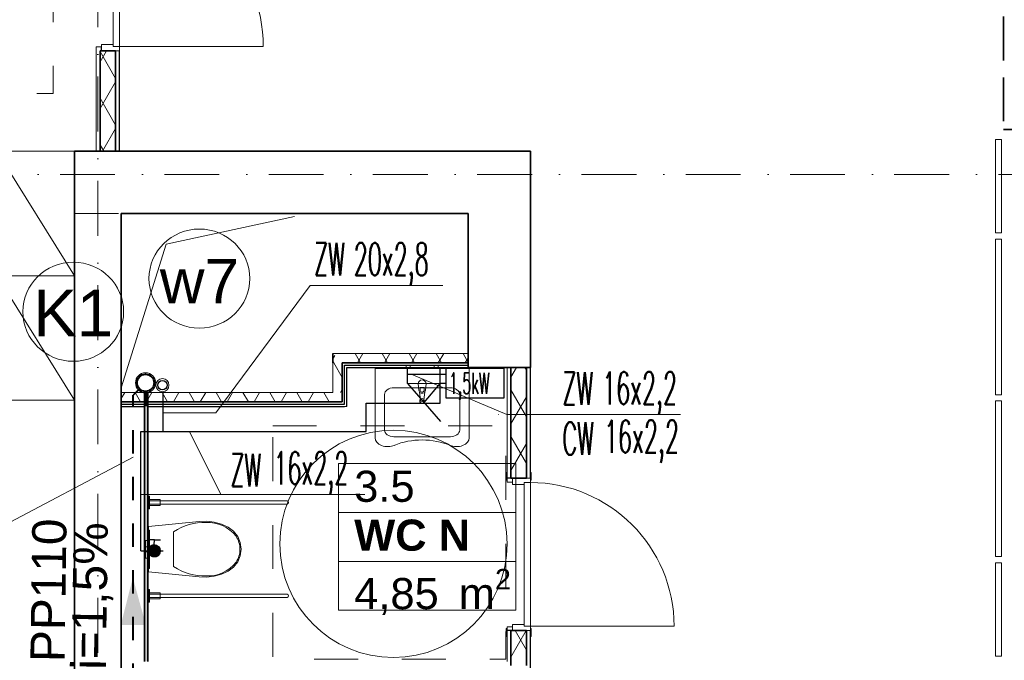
# Model space of a CAD drawing. Header units: millimetres. Extents: x -34676 to 172266, y 39940 to 476087.
# Tile 216 of 256: x 28357 to 34687, y 385038 to 389157. Entities that reach past the tile are written whole.
import ezdxf
from ezdxf.lldxf.tags import DXFTag

# ---------------------------------------------------------------- set-up
doc = ezdxf.new("R2010")
doc.units = ezdxf.units.MM
doc.header["$MEASUREMENT"] = 0
for name, pattern in [('DASHED', [2, 1, -1]), ('Krawędzie ukryte', [3.912222, 2.822222, -1.09]), ('Kropki i Kreski', [6.702778, 3.527778, -1.763889, 0, -1.411111]), ('Przerywana', [5.644444, 2.822222, -2.822222])]:
    doc.linetypes.add(name, pattern=pattern)
for name, color, linetype in [('#IS_ armatura sanitar', 250, 'Continuous'), ('#podkład', 252, 'Continuous'), ('- strefy pomieszczeń', 7, 'Continuous'), ('2D - Ogólne', 7, 'Continuous'), ('BATERIA', 7, 'Continuous'), ('Drzwi Archicad', 7, 'Continuous'), ('IS_Text_Pion_Wodociag', 7, 'Continuous'), ('Konstrukcja - Belki', 7, 'Continuous'), ('Konstrukcja - Siatka mod', 7, 'Continuous'), ('Konstrukcja - Ściany działowe', 7, 'Continuous'), ('Konstrukcja - Ściany nośne wew..P', 7, 'Continuous'), ('WEZLY', 7, 'Continuous'), ('Wnętrze - Umeblowanie', 7, 'Continuous'), ('Wnętrze - Wyposażenie', 7, 'Continuous')]:
    doc.layers.add(name, color=color, linetype=linetype)
for name, color, linetype, lineweight in [('#ks', 34, 'Continuous', 30), ('#woda', 4, 'Continuous', 18), ('imp_dach_Nr_pióra__7', 7, 'Continuous', 9)]:
    doc.layers.add(name, color=color, linetype=linetype, lineweight=lineweight)
for name, color, linetype, true_color in [('IS_Ciepła_woda', 1, 'DASHDOT', 0xff0000), ('IS_Opisy_działek_Wodociag', 7, 'SOLID', 0x000000), ('IS_Zimna_woda', 5, 'SOLID', 0x0000ff)]:
    doc.layers.add(name, color=color, linetype=linetype, true_color=true_color)
doc.styles.add('ROMANS', font='romans', dxfattribs={"width": 0.6})
doc.styles.get("Standard").update_dxf_attribs({"font": 'arial.ttf'})
doc.styles.add('STYL_AUTOMATYCZNY_1', font='arial.ttf')
doc.styles.add('STYL_AUTOMATYCZNY_2', font='arial.ttf')
tags = doc.linetypes.add('DASHDOT', pattern=[20, 10, -5, 0, -5]).pattern_tags.tags
tags[10:11] = [DXFTag(74, 4), DXFTag(75, 0), DXFTag(340, '0'), DXFTag(46, 0.0), DXFTag(50, 0.0), DXFTag(44, 0.0), DXFTag(45, 0.0)]
tags[8:9] = [DXFTag(74, 4), DXFTag(75, 0), DXFTag(340, '0'), DXFTag(46, 0.0), DXFTag(50, 0.0), DXFTag(44, 0.0), DXFTag(45, 0.0)]
tags[6:7] = [DXFTag(74, 4), DXFTag(75, 0), DXFTag(340, '0'), DXFTag(46, 0.0), DXFTag(50, 0.0), DXFTag(44, 0.0), DXFTag(45, 0.0)]
tags[4:5] = [DXFTag(74, 4), DXFTag(75, 0), DXFTag(340, '0'), DXFTag(46, 0.0), DXFTag(50, 0.0), DXFTag(44, 0.0), DXFTag(45, 0.0)]
tags = doc.linetypes.add('SOLID', pattern=[10, 10, 0]).pattern_tags.tags
tags[6:7] = [DXFTag(74, 4), DXFTag(75, 0), DXFTag(340, '0'), DXFTag(46, 0.0), DXFTag(50, 0.0), DXFTag(44, 0.0), DXFTag(45, 0.0)]
tags[4:5] = [DXFTag(74, 4), DXFTag(75, 0), DXFTag(340, '0'), DXFTag(46, 0.0), DXFTag(50, 0.0), DXFTag(44, 0.0), DXFTag(45, 0.0)]
pattern_1 = [(0, (-208051.03, 672090.37), (0, 75), [0, -75])]
pattern_2 = [(60, (-208051.03, 462118.21), (-129.90381, 75), []), (120, (-208051.03, 462118.21), (129.90381, 75), [])]
pattern_3 = [(0, (-208051.03, 462118.21), (0, 75), [0, -75])]

# ---------------------------------------------------------------- blocks, each defined once
blk = doc.blocks.new('ks')
at = {"layer": '#woda', "color": 7, "lineweight": 30}
for p, q in [((-16727.92, -26593.79), (-16751.19, -26573.79)), ((-16727.92, -26573.79), (-16739.55, -26583.79)), ((-16727.92, -26593.79), (-16727.92, -26573.79)), ((-16727.92, -26573.79), (-16718.81, -26573.79)), ((-16727.92, -26593.79), (-16718.79, -26593.79))]:
    blk.add_line(p, q, dxfattribs=at)
blk = doc.blocks.new('GHD')
at = {"layer": 'BATERIA', "lineweight": 30}
h = blk.add_hatch(dxfattribs=at)
h.set_pattern_fill('ANSI31')
h.set_pattern_definition([(45, (0, 0), (-0.088388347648, 0.088388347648), [])])
edge = h.paths.add_edge_path()
edge.add_arc((1097570.7, -765614.1), 39.1, 0, 360)
at = {"layer": 'BATERIA', "color": 7, "lineweight": 30}
for p, q in [((1097571.6, -765542.6), (1097532.8, -765542.1)), ((1097571.2, -765575.1), (1097571.6, -765542.6)), ((1097571.6, -765542.6), (1097610.4, -765543.1))]:
    blk.add_line(p, q, dxfattribs=at)
blk.add_circle((1097570.7, -765614.1), 39.1, dxfattribs=at)
blk = doc.blocks.new('uyd')
at = {"layer": 'Konstrukcja - Ściany działowe', "linetype": 'Continuous', "lineweight": 13}
h = blk.add_hatch(dxfattribs=at)
h.set_pattern_fill('Izolacja_miękka_0005', color=252, style=0, pattern_type=2)
h.set_pattern_definition(pattern_2)
h.paths.add_polyline_path([(28481.6, 178360.5), (28581.6, 178360.5), (28581.6, 179006), (28491.6, 179006), (28481.6, 179006)])
h = blk.add_hatch(dxfattribs=at)
h.set_pattern_fill('Izolacja_miękka_0005', color=252, style=0, pattern_type=2)
h.set_pattern_definition(pattern_2)
h.paths.add_polyline_path([(29977.6, 177000.5), (30037.6, 177000.5), (29977.6, 177060.5)])
h = blk.add_hatch(dxfattribs=at)
h.set_pattern_fill('Izolacja_miękka_0005', color=252, style=0, pattern_type=2)
h.set_pattern_definition(pattern_2)
h.paths.add_polyline_path([(30037.6, 177000.5), (30847.6, 177000.5), (30847.6, 177060.5), (30037.6, 177060.5)])
h = blk.add_hatch(dxfattribs=at)
h.set_pattern_fill('Izolacja_miękka_0005', color=252, style=0, pattern_type=2)
h.set_pattern_definition(pattern_2)
h.paths.add_polyline_path([(29977.6, 177000.5), (29977.6, 176810.5), (30037.6, 176810.5), (30037.6, 177000.5)])
h = blk.add_hatch(dxfattribs=at)
h.set_pattern_fill('Izolacja_miękka_0005', color=252, style=0, pattern_type=2)
h.set_pattern_definition(pattern_2)
h.paths.add_polyline_path([(31122.6, 176970.5), (31122.6, 176258.9), (31222.6, 176258.9), (31222.6, 176970.5)])
h = blk.add_hatch(dxfattribs=at)
h.set_pattern_fill('Izolacja_miękka_0005', color=252, style=0, pattern_type=2)
h.set_pattern_definition(pattern_2)
h.paths.add_polyline_path([(28767.6, 176810.5), (28617.6, 176810.5), (28617.6, 176750.5), (28767.6, 176750.5)])
for points in [[(28787.6, 176810.5), (28767.6, 176810.5), (28767.6, 176750.5), (28787.6, 176750.5)], [(28787.6, 176750.5), (28767.6, 176750.5), (28767.6, 176735.5), (28787.6, 176735.5)], [(28787.6, 176735.5), (28767.6, 176735.5), (28767.6, 176720.5), (28787.6, 176720.5)], [(28787.6, 175080.4), (28787.6, 176720.5), (28767.6, 176720.5), (28767.6, 175080.4)]]:
    blk.add_hatch(color=252, dxfattribs=at).paths.add_polyline_path(points)
h = blk.add_hatch(dxfattribs=at)
h.set_pattern_fill('Izolacja_miękka_0005', color=252, style=0, pattern_type=2)
h.set_pattern_definition(pattern_2)
h.paths.add_polyline_path([(29977.6, 176810.5), (28787.6, 176810.5), (28787.6, 176750.5), (29977.6, 176750.5)])
h = blk.add_hatch(dxfattribs=at)
h.set_pattern_fill('Gips_0005', color=252, style=0, pattern_type=2)
h.set_pattern_definition(pattern_3)
h.paths.add_polyline_path([(28767.6, 176750.5), (28617.6, 176750.5), (28617.6, 176735.5), (28767.6, 176735.5)])
h = blk.add_hatch(dxfattribs=at)
h.set_pattern_fill('Gips_0005', color=252, style=0, pattern_type=2)
h.set_pattern_definition(pattern_3)
h.paths.add_polyline_path([(30037.6, 176750.5), (28787.6, 176750.5), (28787.6, 176735.5), (30037.6, 176735.5)])
h = blk.add_hatch(dxfattribs=at)
h.set_pattern_fill('Izolacja_miękka_0005', color=252, style=0, pattern_type=2)
h.set_pattern_definition(pattern_2)
h.paths.add_polyline_path([(31222.6, 175278.9), (31122.6, 175278.9), (31122.6, 175055.4), (31222.6, 175055.4)])
at = {"layer": '- strefy pomieszczeń', "color": 252, "linetype": 'Continuous', "lineweight": 13, "ltscale": 100}
for p, q in [((30015, 176352.6), (31154.2, 176352.6)), ((30015, 176038.4), (30015, 176352.6)), ((31154.2, 176352.6), (31154.2, 176038.4)), ((31154.2, 176038.4), (30015, 176038.4)), ((30015, 176038.4), (31154.2, 176038.4)), ((30015, 175724.1), (30015, 176038.4)), ((31154.2, 176038.4), (31154.2, 175724.1)), ((31154.2, 175724.1), (30015, 175724.1)), ((30015, 175724.1), (31154.2, 175724.1)), ((30015, 175409.8), (30015, 175724.1)), ((31154.2, 175724.1), (31154.2, 175409.8)), ((31154.2, 175409.8), (30015, 175409.8))]:
    blk.add_line(p, q, dxfattribs=at)
at = {"color": 252, "linetype": 'Przerywana', "lineweight": 13, "ltscale": 100}
for p, q in [((34237.6, 178435.4), (34237.6, 177835.4)), ((34237.6, 178435.4), (34277.6, 178435.4)), ((34237.6, 178435.4), (34237.6, 177835.4)), ((34237.6, 178435.4), (34277.6, 178435.4)), ((34277.6, 178435.4), (34277.6, 177835.4)), ((34277.6, 178435.4), (34277.6, 177835.4)), ((34237.6, 177835.4), (34277.6, 177835.4)), ((34237.6, 177835.4), (34277.6, 177835.4)), ((34237.6, 177795.4), (34237.6, 176795.4)), ((34237.6, 177795.4), (34277.6, 177795.4)), ((34237.6, 177795.4), (34237.6, 176795.4)), ((34237.6, 177795.4), (34277.6, 177795.4)), ((34277.6, 177795.4), (34277.6, 176795.4)), ((34277.6, 177795.4), (34277.6, 176795.4)), ((34237.6, 176795.4), (34277.6, 176795.4)), ((34237.6, 176795.4), (34277.6, 176795.4)), ((34237.6, 176755.4), (34237.6, 175755.4)), ((34237.6, 176755.4), (34277.6, 176755.4)), ((34237.6, 176755.4), (34237.6, 175755.4)), ((34237.6, 176755.4), (34277.6, 176755.4)), ((34277.6, 176755.4), (34277.6, 175755.4)), ((34277.6, 176755.4), (34277.6, 175755.4)), ((34237.6, 175755.4), (34277.6, 175755.4)), ((34237.6, 175755.4), (34277.6, 175755.4)), ((34237.6, 175715.4), (34237.6, 175115.4)), ((34237.6, 175715.4), (34277.6, 175715.4)), ((34237.6, 175715.4), (34237.6, 175115.4)), ((34237.6, 175715.4), (34277.6, 175715.4)), ((34277.6, 175715.4), (34277.6, 175115.4)), ((34277.6, 175715.4), (34277.6, 175115.4)), ((34237.6, 175115.4), (34277.6, 175115.4)), ((34237.6, 175115.4), (34277.6, 175115.4))]:
    blk.add_line(p, q, dxfattribs=at)
at = {"color": 252, "linetype": 'Continuous', "lineweight": 13, "ltscale": 100}
for p, q in [((34237.6, 178435.4), (34237.6, 177835.4)), ((34237.6, 178435.4), (34277.6, 178435.4)), ((34277.6, 178435.4), (34277.6, 177835.4)), ((34237.6, 177835.4), (34277.6, 177835.4)), ((34237.6, 177795.4), (34237.6, 176795.4)), ((34237.6, 177795.4), (34277.6, 177795.4)), ((34277.6, 177795.4), (34277.6, 176795.4)), ((34237.6, 176795.4), (34277.6, 176795.4)), ((34237.6, 176755.4), (34237.6, 175755.4)), ((34237.6, 176755.4), (34277.6, 176755.4)), ((34277.6, 176755.4), (34277.6, 175755.4)), ((34237.6, 175755.4), (34277.6, 175755.4)), ((34237.6, 175715.4), (34237.6, 175115.4)), ((34237.6, 175715.4), (34277.6, 175715.4)), ((34277.6, 175715.4), (34277.6, 175115.4)), ((34237.6, 175115.4), (34277.6, 175115.4))]:
    blk.add_line(p, q, dxfattribs=at)
blk.add_circle((30367.2, 175836.5), 730.4, dxfattribs=at)
at = {"layer": '2D - Ogólne', "color": 252, "linetype": 'Continuous', "lineweight": 20, "ltscale": 100}
blk.add_line((31247.6, 177100.2), (31247.6, 178060.5), dxfattribs=at)
at = {"layer": '2D - Ogólne', "color": 252, "linetype": 'Przerywana', "lineweight": 13, "ltscale": 100, "flags": 128}
for points in [[(26680, 180231.4), (28180, 180231.4), (28180, 178731.4), (26680, 178731.4)], [(29591, 176595.6), (31091, 176595.6), (31091, 175095.6), (29591, 175095.6)]]:
    blk.add_lwpolyline(points, close=True, dxfattribs=at)
at = {"layer": '2D - Ogólne', "color": 252, "linetype": 'Continuous', "lineweight": 13, "ltscale": 100, "flags": 128}
blk.add_lwpolyline([(29731.4, 177940.5), (28906.4, 177763.9), (28617.6, 176840.5)], dxfattribs=at)
at = {"layer": 'Drzwi Archicad', "color": 252, "linetype": 'Continuous', "lineweight": 13, "ltscale": 100}
for p, q in [((28566.6, 179034), (28566.6, 179958)), ((28606.6, 179958), (28606.6, 179034)), ((28456.6, 179006), (28456.6, 179031)), ((28491.6, 179031), (28456.6, 179031)), ((28566.6, 179046), (28491.6, 179046)), ((28491.6, 179046), (28491.6, 179006)), ((28566.6, 179034), (28566.6, 179046)), ((28606.6, 179034), (28566.6, 179034)), ((28606.6, 179034), (28566.6, 179034)), ((28606.6, 179034), (29530.6, 179034)), ((28606.6, 179006), (28606.6, 179034)), ((28491.6, 179006), (28606.6, 179006)), ((28606.6, 179006), (28581.6, 179006)), ((28606.6, 179006), (28581.6, 179006)), ((31091.6, 176245.9), (31091.6, 176295.9)), ((31091.6, 176295.9), (31097.6, 176295.9)), ((31097.6, 176295.9), (31097.6, 176245.9)), ((31097.6, 176258.9), (31097.6, 176295.9)), ((31097.6, 176258.9), (31097.6, 176295.9)), ((31247.6, 176245.9), (31247.6, 176295.9)), ((31247.6, 176295.9), (31253.6, 176295.9)), ((31253.6, 176295.9), (31253.6, 176245.9)), ((31097.6, 176245.9), (31091.6, 176245.9)), ((31097.6, 176233.9), (31097.6, 176258.9)), ((31097.6, 176258.9), (31132.6, 176258.9)), ((31132.6, 176233.9), (31097.6, 176233.9)), ((31132.6, 176258.9), (31132.6, 176233.9)), ((31247.6, 176258.9), (31132.6, 176258.9)), ((31132.6, 176258.9), (31132.6, 176218.9)), ((31207.6, 176218.9), (31207.6, 176230.9)), ((31207.6, 176230.9), (31247.6, 176230.9)), ((31207.6, 175306.9), (31207.6, 176230.9)), ((31207.6, 176230.9), (31247.6, 176230.9)), ((31247.6, 176258.9), (31222.6, 176258.9)), ((31247.6, 176258.9), (31222.6, 176258.9)), ((31247.6, 176230.9), (31247.6, 176258.9)), ((31253.6, 176245.9), (31247.6, 176245.9)), ((31247.6, 176230.9), (31247.6, 175306.9)), ((31132.6, 176218.9), (31207.6, 176218.9)), ((31091.6, 175241.9), (31091.6, 175291.9)), ((31091.6, 175291.9), (31097.6, 175291.9)), ((31097.6, 175278.9), (31097.6, 175303.9)), ((31097.6, 175303.9), (31132.6, 175303.9)), ((31097.6, 175291.9), (31097.6, 175241.9)), ((31132.6, 175278.9), (31097.6, 175278.9)), ((31097.6, 175278.9), (31097.6, 175241.9)), ((31097.6, 175278.9), (31097.6, 175241.9)), ((31207.6, 175318.9), (31132.6, 175318.9)), ((31132.6, 175318.9), (31132.6, 175278.9)), ((31132.6, 175303.9), (31132.6, 175278.9)), ((31132.6, 175278.9), (31247.6, 175278.9)), ((31207.6, 175306.9), (31207.6, 175318.9)), ((31247.6, 175306.9), (31207.6, 175306.9)), ((31247.6, 175306.9), (31207.6, 175306.9)), ((31247.6, 175278.9), (31222.6, 175278.9)), ((31247.6, 175278.9), (31222.6, 175278.9)), ((31247.6, 175306.9), (32171.6, 175306.9)), ((31247.6, 175278.9), (31247.6, 175306.9)), ((31247.6, 175241.9), (31247.6, 175291.9)), ((31247.6, 175291.9), (31253.6, 175291.9)), ((31253.6, 175291.9), (31253.6, 175241.9)), ((31097.6, 175241.9), (31091.6, 175241.9)), ((31253.6, 175241.9), (31247.6, 175241.9))]:
    blk.add_line(p, q, dxfattribs=at)
at = {"layer": 'Drzwi Archicad', "color": 252, "linetype": 'Continuous', "lineweight": 35, "ltscale": 100}
for p, q in [((28581.6, 179006), (28491.6, 179006)), ((28581.6, 179006), (28491.6, 179006)), ((31132.6, 176258.9), (31122.6, 176258.9)), ((31132.6, 176258.9), (31122.6, 176258.9)), ((31222.6, 176258.9), (31132.6, 176258.9)), ((31222.6, 176258.9), (31132.6, 176258.9)), ((31132.6, 175278.9), (31122.6, 175278.9)), ((31132.6, 175278.9), (31122.6, 175278.9)), ((31222.6, 175278.9), (31132.6, 175278.9)), ((31222.6, 175278.9), (31132.6, 175278.9))]:
    blk.add_line(p, q, dxfattribs=at)
at = {"layer": 'Drzwi Archicad', "color": 252, "linetype": 'Continuous', "lineweight": 25, "ltscale": 100}
for p, q in [((31247.6, 176258.9), (31247.6, 176295.9)), ((31247.6, 176258.9), (31247.6, 176295.9)), ((31122.6, 176258.9), (31097.6, 176258.9)), ((31122.6, 176258.9), (31097.6, 176258.9)), ((31122.6, 175278.9), (31097.6, 175278.9)), ((31122.6, 175278.9), (31097.6, 175278.9)), ((31247.6, 175278.9), (31247.6, 175241.9)), ((31247.6, 175278.9), (31247.6, 175241.9))]:
    blk.add_line(p, q, dxfattribs=at)
at = {"layer": 'Drzwi Archicad', "color": 252, "linetype": 'Continuous', "lineweight": 13, "ltscale": 100}
for centre in [(28606.6, 179034), (31247.6, 175306.9)]:
    blk.add_arc(centre, 924, 0, 90, dxfattribs=at)
at = {"layer": 'Konstrukcja - Belki', "color": 252, "linetype": 'Krawędzie ukryte', "lineweight": 35, "ltscale": 100}
for p, q in [((34289.3, 180400.5), (34289.3, 178501.1)), ((34289.3, 178501.1), (34589.3, 178501.1))]:
    blk.add_line(p, q, dxfattribs=at)
at = {"layer": 'Konstrukcja - Siatka mod', "color": 252, "linetype": 'Kropki i Kreski', "lineweight": 13, "ltscale": 100}
for p, q in [((28467.6, 188896.4), (28467.6, 171931.6)), ((20180, 178210.5), (49624.6, 178210.5))]:
    blk.add_line(p, q, dxfattribs=at)
at = {"layer": 'Konstrukcja - Ściany działowe', "color": 252, "linetype": 'Continuous', "lineweight": 13, "ltscale": 100}
for p, q in [((28491.6, 179031), (28456.6, 179031)), ((28456.6, 179006), (28456.6, 179031)), ((28606.6, 179006), (28581.6, 179006)), ((28787.6, 176810.5), (28767.6, 176810.5)), ((31097.6, 176258.9), (31097.6, 176295.9)), ((31247.6, 176258.9), (31222.6, 176258.9)), ((31097.6, 175278.9), (31097.6, 175241.9)), ((31247.6, 175278.9), (31222.6, 175278.9))]:
    blk.add_line(p, q, dxfattribs=at)
at = {"layer": 'Konstrukcja - Ściany działowe', "color": 252, "linetype": 'Continuous', "lineweight": 25, "ltscale": 100}
for p, q in [((28491.6, 179006), (28491.6, 179031)), ((30052.6, 176985.5), (30847.6, 176985.5)), ((30052.6, 176750.5), (30052.6, 176985.5)), ((28617.6, 176735.5), (28767.6, 176735.5)), ((28787.6, 176735.5), (30037.6, 176735.5)), ((30037.6, 176735.5), (30052.6, 176735.5)), ((30052.6, 176735.5), (30052.6, 176750.5)), ((31247.6, 176258.9), (31247.6, 176295.9)), ((31122.6, 176258.9), (31097.6, 176258.9)), ((31122.6, 175278.9), (31097.6, 175278.9)), ((31247.6, 175278.9), (31247.6, 175241.9))]:
    blk.add_line(p, q, dxfattribs=at)
at = {"layer": 'Konstrukcja - Ściany działowe', "color": 252, "linetype": 'Continuous', "lineweight": 35, "ltscale": 100}
for p, q in [((28481.6, 179006), (28481.6, 178360.5)), ((28481.6, 179006), (28491.6, 179006)), ((28581.6, 179006), (28491.6, 179006)), ((28581.6, 178360.5), (28581.6, 179006)), ((30037.6, 177000.5), (30037.6, 176985.5)), ((30037.6, 177000.5), (30847.6, 177000.5)), ((30037.6, 177000.5), (30037.6, 176985.5)), ((30037.6, 176810.5), (30037.6, 176985.5)), ((31122.6, 176970.5), (31122.6, 176258.9)), ((31222.6, 176258.9), (31222.6, 176970.5)), ((28767.6, 176810.5), (28767.6, 176750.5)), ((28767.6, 176810.5), (28767.6, 176750.5)), ((28787.6, 176750.5), (28787.6, 176810.5)), ((28787.6, 176750.5), (28787.6, 176810.5)), ((30037.6, 176750.5), (30037.6, 176810.5)), ((28617.6, 176750.5), (28767.6, 176750.5)), ((28767.6, 176750.5), (28767.6, 176735.5)), ((28767.6, 176750.5), (28767.6, 176735.5)), ((28767.6, 176735.5), (28767.6, 176720.5)), ((28767.6, 176735.5), (28767.6, 176720.5)), ((28787.6, 176735.5), (28787.6, 176750.5)), ((28787.6, 176750.5), (29977.6, 176750.5)), ((28787.6, 176735.5), (28787.6, 176750.5)), ((28787.6, 176720.5), (28787.6, 176735.5)), ((28787.6, 176720.5), (28787.6, 176735.5)), ((29977.6, 176750.5), (30037.6, 176750.5)), ((29977.6, 176750.5), (30037.6, 176750.5)), ((31132.6, 176258.9), (31122.6, 176258.9)), ((31222.6, 176258.9), (31132.6, 176258.9)), ((31122.6, 175278.9), (31122.6, 175055.4)), ((31132.6, 175278.9), (31122.6, 175278.9)), ((31222.6, 175278.9), (31132.6, 175278.9)), ((31222.6, 175055.4), (31222.6, 175278.9))]:
    blk.add_line(p, q, dxfattribs=at)
at = {"layer": 'Konstrukcja - Ściany działowe', "color": 252, "linetype": 'Continuous', "lineweight": 13, "ltscale": 100, "flags": 128}
for points in [[(28456.6, 179006), (28456.6, 178360.5)], [(28606.6, 178360.5), (28581.6, 178360.5)], [(30847.6, 177060.5), (29977.6, 177060.5)], [(29977.6, 177000.5), (29977.6, 176810.5)], [(30847.6, 176985.5), (30847.6, 177000.5)], [(30847.6, 176970.5), (30847.6, 176985.5)], [(31097.6, 176970.5), (31097.6, 176258.9)], [(31247.6, 176970.5), (31222.6, 176970.5)], [(29977.6, 176810.5), (28617.6, 176810.5)], [(28617.6, 176735.5), (28617.6, 176750.5)], [(28617.6, 176720.5), (28617.6, 176735.5)], [(30067.6, 176720.5), (30052.6, 176720.5)], [(31097.6, 175278.9), (31097.6, 175080.4)]]:
    blk.add_lwpolyline(points, dxfattribs=at)
at = {"layer": 'Konstrukcja - Ściany działowe', "color": 252, "linetype": 'Continuous', "lineweight": 25, "ltscale": 100, "flags": 128}
for points in [[(28606.6, 178360.5), (28606.6, 179006)], [(28481.6, 178360.5), (28456.6, 178360.5)], [(30067.6, 176970.5), (30847.6, 176970.5)], [(30067.6, 176720.5), (30067.6, 176970.5)], [(31122.6, 176970.5), (31097.6, 176970.5)], [(31247.6, 176258.9), (31247.6, 176970.5)], [(28617.6, 176720.5), (28767.6, 176720.5)], [(28787.6, 176720.5), (30052.6, 176720.5)], [(31247.6, 174930.4), (31247.6, 175278.9)]]:
    blk.add_lwpolyline(points, dxfattribs=at)
at = {"layer": 'Konstrukcja - Ściany działowe', "color": 252, "linetype": 'Continuous', "lineweight": 35, "ltscale": 100, "flags": 128}
for points in [[(28581.6, 178360.5), (28481.6, 178360.5)], [(29977.6, 177060.5), (29977.6, 177000.5)], [(30847.6, 177000.5), (30847.6, 177060.5)], [(31222.6, 176970.5), (31122.6, 176970.5)], [(28617.6, 176750.5), (28617.6, 176810.5)], [(28767.6, 176720.5), (28767.6, 175080.4)], [(28787.6, 175080.4), (28787.6, 176720.5)]]:
    blk.add_lwpolyline(points, dxfattribs=at)
at = {"layer": 'Konstrukcja - Ściany nośne wew..P', "color": 252, "linetype": 'Continuous', "lineweight": 35, "ltscale": 100, "flags": 128}
for points in [[(28317.6, 178360.5), (28317.6, 177960.5)], [(31247.6, 178360.5), (28317.6, 178360.5)], [(28317.6, 178360.5), (28317.6, 177960.5)], [(31247.6, 178360.5), (31247.6, 177960.5)], [(28317.6, 177960.5), (28317.6, 173310.5)], [(28617.6, 177960.5), (30847.6, 177960.5)], [(28617.6, 173310.5), (28617.6, 177960.5)], [(30847.6, 177960.5), (30847.6, 176970.5)], [(31247.6, 176970.5), (31247.6, 177960.5)], [(31247.6, 176970.5), (30847.6, 176970.5)]]:
    blk.add_lwpolyline(points, dxfattribs=at)
at = {"layer": 'Konstrukcja - Ściany nośne wew..P', "color": 252, "linetype": 'Krawędzie ukryte', "lineweight": 20, "ltscale": 100, "flags": 128}
for points in [[(30847.6, 178360.5), (28317.6, 178360.5)], [(28317.6, 178360.5), (28317.6, 177960.5)], [(31247.6, 178360.5), (30847.6, 178360.5)], [(31247.6, 176970.5), (31247.6, 178360.5)], [(28317.6, 177960.5), (30847.6, 177960.5)], [(30847.6, 177960.5), (30847.6, 176970.5)], [(31247.6, 176970.5), (30847.6, 176970.5)]]:
    blk.add_lwpolyline(points, dxfattribs=at)
at = {"layer": 'Wnętrze - Umeblowanie', "color": 252, "linetype": 'Continuous', "lineweight": 13, "ltscale": 100}
for p, q in [((27817.6, 178360.5), (28317.6, 177560.5)), ((28317.6, 177560.5), (27817.6, 177560.5)), ((27817.6, 177560.5), (28317.6, 176760.5))]:
    blk.add_line(p, q, dxfattribs=at)
at = {"layer": 'Wnętrze - Umeblowanie', "color": 252, "linetype": 'Continuous', "lineweight": 13, "ltscale": 100, "flags": 128}
blk.add_lwpolyline([(28317.6, 176760.5), (28317.6, 178360.5), (27817.6, 178360.5), (27817.6, 176760.5)], close=True, dxfattribs=at)
at = {"layer": 'Wnętrze - Wyposażenie', "color": 252, "linetype": 'Continuous', "lineweight": 13, "ltscale": 100}
for p, q in [((30854.4, 176964.4), (30249.4, 176964.4)), ((30249.4, 176964.4), (30249.4, 176519)), ((30854.4, 176519), (30854.4, 176964.4)), ((30309.9, 176568.5), (30309.9, 176797.4)), ((30733.4, 176840.7), (30370.4, 176840.7)), ((30538.3, 176840.9), (30538.3, 176826)), ((30565.5, 176840.9), (30538.3, 176840.9)), ((30565.5, 176826), (30565.5, 176840.9)), ((30793.9, 176797.4), (30793.9, 176568.5)), ((30733.4, 176525.2), (30370.4, 176525.2)), ((28954.4, 175914.3), (28954.4, 175802.3)), ((28773.6, 175842.6), (28773.6, 175859.3)), ((28793.6, 175859.3), (28773.6, 175859.3)), ((28793.6, 175842.6), (28793.6, 175859.3)), ((28773.6, 175818.3), (28773.6, 175842.6)), ((28773.6, 175813.6), (28773.6, 175818.3)), ((28793.6, 175818.3), (28773.6, 175818.3)), ((28773.6, 175802.3), (28773.6, 175813.6)), ((28773.6, 175791), (28773.6, 175802.3)), ((28773.6, 175786.3), (28773.6, 175791)), ((28793.6, 175786.3), (28773.6, 175786.3)), ((28773.6, 175762), (28773.6, 175786.3)), ((28793.6, 175818.3), (28793.6, 175842.6)), ((28793.6, 175813.6), (28793.6, 175818.3)), ((28793.6, 175802.3), (28793.6, 175813.6)), ((28793.6, 175791), (28793.6, 175802.3)), ((28793.6, 175786.3), (28793.6, 175791)), ((28793.6, 175762), (28793.6, 175786.3)), ((28954.4, 175802.3), (28954.4, 175690.2)), ((28773.6, 175745.3), (28773.6, 175762)), ((28793.6, 175745.3), (28773.6, 175745.3)), ((28793.6, 175745.3), (28793.6, 175762))]:
    blk.add_line(p, q, dxfattribs=at)
at = {"layer": 'Wnętrze - Wyposażenie', "color": 252, "linetype": 'Continuous', "lineweight": 13, "ltscale": 100, "flags": 128}
for points in [[(30475.4, 176964.5), (30448.4, 176964.5), (30448.4, 176984.5), (30475.4, 176984.5)], [(30655.4, 176964.5), (30628.4, 176964.5), (30628.4, 176984.5), (30655.4, 176984.5)], [(28798.6, 176062.3), (28798.6, 176142.3), (28793.6, 176142.3), (28793.6, 176062.3)], [(28798.6, 176082.3), (28868.6, 176082.3), (28868.6, 176122.3), (28798.6, 176122.3)], [(29215.1, 175628), (29261.4, 175640.8), (29305, 175660.4), (29339.6, 175686.7), (29366.1, 175720.7), (29382.8, 175760.1), (29388.6, 175802.3), (29382.8, 175844.5), (29366.1, 175883.9), (29339.6, 175917.9), (29305, 175944.2), (29261.4, 175963.8), (29215.1, 175976.6), (29167.4, 175982.2), (29119.3, 175980.6), (28793.6, 175947.3), (28793.6, 175657.3), (29119.3, 175624), (29167.4, 175622.4)], [(28793.6, 175925.3), (28793.6, 175679.3), (28798.6, 175679.3), (28798.6, 175925.3)], [(28798.6, 175462.3), (28798.6, 175542.3), (28793.6, 175542.3), (28793.6, 175462.3)], [(28798.6, 175482.3), (28868.6, 175482.3), (28868.6, 175522.3), (28798.6, 175522.3)]]:
    blk.add_lwpolyline(points, close=True, dxfattribs=at)
for points in [[(30576.9, 176865.8), (30572.9, 176823.8, -0.12102), (30569.6, 176814.3), (30563, 176761.4, -0.882566), (30540.8, 176761.4), (30534.2, 176814.3, -0.12102), (30530.9, 176823.8), (30526.9, 176865.8, -1)], [(28798.6, 176092.3), (28798.6, 176112.3), (29683.6, 176112.3, -1), (29683.6, 176092.3)], [(28798.6, 175492.3), (28798.6, 175512.3), (29683.6, 175512.3, -1), (29683.6, 175492.3)]]:
    blk.add_lwpolyline(points, format="xyb", close=True, dxfattribs=at)
at = {"layer": 'Wnętrze - Wyposażenie', "color": 252, "linetype": 'Continuous', "lineweight": 13, "ltscale": 100}
blk.add_circle((30551.9, 176755.3), 15, dxfattribs=at)
for centre, radius, start, end in [((30551.9, 176825.7), 21.1, 212.77103, 327.22897), ((30551.9, 176826), 13.6, 180, 0)]:
    blk.add_arc(centre, radius, start, end, dxfattribs=at)
for centre, major_axis, ratio, start_param, end_param in [((30371.7, 176796.4), (61.8, 0), 0.715611, 1.592282, 3.120107), ((30732.1, 176796.4), (61.8, 0), 0.715611, 0.021486, 1.549311), ((30371.7, 176569.4), (61.8, 0), 0.715611, 3.163078, 4.690903), ((30732.1, 176569.4), (61.8, 0), 0.715611, 4.733875, 6.2617), ((30329.7, 176519), (80.3, 0), 0.715611, 3.141593, 5.289261), ((30551.9, 176246.5), (360.6, 0), 0.715611, 1.043348, 2.094784), ((30774.1, 176519), (80.3, 0), 0.715611, 4.135517, 6.283185), ((29154.2, 175536.8), (0, 437.4), 0.904427, 6.259567, 6.812588), ((29176.9, 175710.3), (0, 264.2), 0.904427, 5.438324, 6.338913), ((29251.7, 175801.5), (0, 142.5), 0.904427, 4.71825, 5.344894), ((29251.7, 175803.1), (0, 142.5), 0.904427, 4.079884, 4.706528), ((29154.2, 176067.8), (0, 437.4), 0.904427, 2.612188, 3.165208), ((29176.9, 175894.3), (0, 264.2), 0.904427, 3.085861, 3.98645)]:
    blk.add_ellipse(centre, major_axis=major_axis, ratio=ratio, start_param=start_param, end_param=end_param, dxfattribs=at)
at = {"layer": '- strefy pomieszczeń', "color": 252, "linetype": 'Continuous', "lineweight": 13, "char_height": 200, "attachment_point": 1}
for s, insert, style in [('\\A1;{\\pql;\\pt0,100;\\fArial|b0|i0|c238|p0;\\W1.000000;3.5\\fArial|b0|i0|c238|p0;\\W1.000000;\\A1{\\H.66x;\\S^  ;}\\fArial|b0|i0|c238|p0;\\W1.000000;\\fArial|b0|i0|c238|p0;\\W1.000000;\\A1{\\H.66x;\\S^  ;}}', (30115, 176306.9), 'STYL_AUTOMATYCZNY_1'), ('\\A1;{\\pql;\\pt0,100;\\fArial|b1|i0|c238|p0;\\W1.000000;WC N\\fArial|b1|i0|c238|p0;\\W1.000000;\\A1{\\H.66x;\\S^  ;}\\fArial|b1|i0|c238|p0;\\W1.000000;\\fArial|b1|i0|c238|p0;\\W1.000000;\\A1{\\H.66x;\\S^  ;}}', (30115, 175992.6), 'STYL_AUTOMATYCZNY_2'), ('\\A1;{\\pql;\\pt0,100;\\fArial|b0|i0|c238|p0;\\W1.000000;4,85\\fArial|b0|i0|c238|p0;\\W1.000000;\\A1{\\H.66x;\\S^  ;}\\fArial|b0|i0|c238|p0;\\W1.000000; m\\fArial|b0|i0|c238|p0;\\W1.000000;\\A1{\\H.66x;\\S2^  ;}}', (30115, 175675.5), 'STYL_AUTOMATYCZNY_1')]:
    blk.add_mtext(s, dxfattribs=dict(at, insert=insert, style=style))

msp = doc.modelspace()

# ---------------------------------------------------------------- block references
at = {"layer": '#podkład'}
msp.add_blockref('uyd', (392.7, 209950.3), dxfattribs=at)

# ---------------------------------------------------------------- next in the draw order: hatches: boundary and pattern name
at = {"layer": 'Konstrukcja - Ściany działowe', "linetype": 'Continuous', "lineweight": 13}
h = msp.add_hatch(dxfattribs=at)
h.set_pattern_fill('Gips_0002', color=252, style=0, pattern_type=2)
h.set_pattern_definition(pattern_1)
h.paths.add_polyline_path([(28467.6, 388592.6), (28492.6, 388592.6), (28502.6, 388592.6), (28502.6, 388617.6), (28467.6, 388617.6)])
h = msp.add_hatch(dxfattribs=at)
h.set_pattern_fill('Gips_0002', color=252, style=0, pattern_type=2)
h.set_pattern_definition(pattern_1)
h.paths.add_polyline_path([(29987.6, 387071.6), (30002.6, 387056.6), (30002.6, 387071.6)])
h = msp.add_hatch(dxfattribs=at)
h.set_pattern_fill('Gips_0002', color=252, style=0, pattern_type=2)
h.set_pattern_definition(pattern_1)
h.paths.add_polyline_path([(29987.6, 387056.6), (30002.6, 387056.6), (29987.6, 387071.6)])
h = msp.add_hatch(dxfattribs=at)
h.set_pattern_fill('Gips_0002', color=252, style=0, pattern_type=2)
h.set_pattern_definition(pattern_1)
h.paths.add_polyline_path([(30847.6, 387071.6), (30002.6, 387071.6), (30002.6, 387056.6), (30847.6, 387056.6)])
h = msp.add_hatch(dxfattribs=at)
h.set_pattern_fill('Gips_0002', color=252, style=0, pattern_type=2)
h.set_pattern_definition(pattern_1)
h.paths.add_polyline_path([(30002.6, 387056.6), (30017.6, 387041.6), (30017.6, 387056.6)])
h = msp.add_hatch(dxfattribs=at)
h.set_pattern_fill('Gips_0002', color=252, style=0, pattern_type=2)
h.set_pattern_definition(pattern_1)
h.paths.add_polyline_path([(30002.6, 387041.6), (30017.6, 387041.6), (30002.6, 387056.6)])
h = msp.add_hatch(dxfattribs=at)
h.set_pattern_fill('Gips_0002', color=252, style=0, pattern_type=2)
h.set_pattern_definition(pattern_1)
h.paths.add_polyline_path([(30002.6, 387041.6), (30002.6, 386807.6), (30017.6, 386807.6), (30017.6, 387041.6)])
h = msp.add_hatch(dxfattribs=at)
h.set_pattern_fill('Gips_0002', color=252, style=0, pattern_type=2)
h.set_pattern_definition(pattern_1)
h.paths.add_polyline_path([(30847.6, 387056.6), (30017.6, 387056.6), (30017.6, 387041.6), (30847.6, 387041.6)])
h = msp.add_hatch(dxfattribs=at)
h.set_pattern_fill('Gips_0002', color=252, style=0, pattern_type=2)
h.set_pattern_definition(pattern_1)
h.paths.add_polyline_path([(29987.6, 386822.6), (28617.6, 386822.6), (28617.6, 386807.6), (29987.6, 386807.6)])
h = msp.add_hatch(dxfattribs=at)
h.set_pattern_fill('Gips_0002', color=252, style=0, pattern_type=2)
h.set_pattern_definition(pattern_1)
h.paths.add_polyline_path([(29987.6, 386822.6), (29987.6, 386807.6), (30002.6, 386807.6)])
h = msp.add_hatch(dxfattribs=at)
h.set_pattern_fill('Gips_0002', color=252, style=0, pattern_type=2)
h.set_pattern_definition(pattern_1)
h.paths.add_polyline_path([(29987.6, 386822.6), (30002.6, 386807.6), (30002.6, 386822.6)])
h = msp.add_hatch(dxfattribs=at)
h.set_pattern_fill('Gips_0002', color=252, style=0, pattern_type=2)
h.set_pattern_definition(pattern_1)
h.paths.add_polyline_path([(30002.6, 386807.6), (28617.6, 386807.6), (28617.6, 386792.6), (30002.6, 386792.6)])
h = msp.add_hatch(dxfattribs=at)
h.set_pattern_fill('Gips_0002', color=252, style=0, pattern_type=2)
h.set_pattern_definition(pattern_1)
h.paths.add_polyline_path([(30002.6, 386792.6), (30017.6, 386792.6), (30002.6, 386807.6)])
h = msp.add_hatch(dxfattribs=at)
h.set_pattern_fill('Gips_0002', color=252, style=0, pattern_type=2)
h.set_pattern_definition(pattern_1)
h.paths.add_polyline_path([(30002.6, 386807.6), (30017.6, 386792.6), (30017.6, 386807.6)])

# ---------------------------------------------------------------- next in the draw order: linework, layer by layer
at = {"layer": '#ks', "color": 34, "linetype": 'DASHED', "lineweight": 40, "ltscale": 150}
for p in [(29127.9, 386783.4), (29086.5, 384867.3)]:
    msp.add_line(p, (29086.5, 386742), dxfattribs=at)
at = {"layer": '#ks', "color": 202, "lineweight": 30}
msp.add_lwpolyline([(31098.3, 386916.4), (31469.5, 386916.4), (31469.5, 386724.4), (31098.3, 386724.4)], close=True, dxfattribs=at)
at = {"layer": '#ks', "color": 34, "lineweight": 0}
msp.add_circle((29166.8, 386822.2), 65, dxfattribs=at)
msp.add_circle((29166.8, 386822.2), 65, dxfattribs=at)
msp.add_circle((29166.8, 386822.2), 65, dxfattribs=at)
msp.add_circle((29166.8, 386822.2), 65, dxfattribs=at)
at = {"layer": '#ks', "color": 34, "lineweight": 40}
msp.add_circle((29166.8, 386822.2), 55, dxfattribs=at)
msp.add_circle((29166.8, 386822.2), 55, dxfattribs=at)
msp.add_circle((29166.8, 386822.2), 55, dxfattribs=at)
msp.add_circle((29166.8, 386822.2), 55, dxfattribs=at)
at = {"layer": '#woda', "color": 4, "lineweight": 5}
msp.add_circle((29275.2, 386807.3), 42, dxfattribs=at)
at = {"layer": '#woda', "color": 4, "lineweight": 30}
msp.add_circle((29275.2, 386807.3), 30, dxfattribs=at)
at = {"layer": 'IS_Ciepła_woda', "color": 1, "lineweight": 30, "ltscale": 20}
for p, q in [((30850.7, 386878), (30850.7, 386915.9)), ((30850.7, 386878), (31098.3, 386878)), ((30850.7, 386790.6), (30850.7, 386791))]:
    msp.add_line(p, q, dxfattribs=at)
at = {"layer": 'IS_Opisy_działek_Wodociag', "color": 7, "lineweight": 13, "ltscale": 10}
for p, q in [((29618.7, 386630), (30223.8, 387448.3)), ((30223.8, 387448.3), (31077.9, 387448.3)), ((30874.7, 386878), (31489.7, 386618.7)), ((29278.9, 386630), (29618.7, 386630)), ((31435.9, 386618.7), (31436.9, 386618.7)), ((31489.7, 386618.7), (32605, 386618.7)), ((29650, 386105.1), (29448.3, 386510)), ((28120, 385834.7), (29086.5, 386343.9)), ((29135.3, 386105.1), (30575.4, 386105.1))]:
    msp.add_line(p, q, dxfattribs=at)
at = {"layer": 'IS_Text_Pion_Wodociag', "color": 7, "linetype": 'SOLID', "lineweight": 18, "ltscale": 10}
for centre in [(29512.5, 387492.4), (28701.5, 387279.4), (28701.5, 387279.4), (28701.5, 387279.4)]:
    msp.add_ellipse(centre, major_axis=(324, 0), ratio=0.983333, dxfattribs=at)
at = {"layer": 'IS_Zimna_woda', "color": 4, "lineweight": 30, "ltscale": 10}
for p, q in [((31060.7, 386690.6), (31060.7, 386915.9)), ((29276.6, 386765.4), (29276.6, 386510)), ((31060.7, 386819.8), (31098.3, 386819.8)), ((30584.5, 386510), (30584.5, 386690.6)), ((30584.5, 386690.6), (31060.7, 386690.6)), ((29135.3, 385741.8), (29135.3, 386510)), ((29135.3, 386510), (30584.5, 386510)), ((29135.3, 385741.8), (29279.8, 385741.8))]:
    msp.add_line(p, q, dxfattribs=at)
at = {"layer": 'WEZLY', "color": 34, "lineweight": 40}
msp.add_solid([(29168.3, 385266), (29007.1, 385264.5), (29084.8, 385569.6)], dxfattribs=at)

# ---------------------------------------------------------------- next in the draw order: block references
at = {"layer": '#IS_ armatura sanitar', "lineweight": 30, "xscale": -10.56000000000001, "yscale": 10.56, "zscale": 10.56, "rotation": 270.2217587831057}
msp.add_blockref('ks', (310994.5, 564551.4), dxfattribs=at)
at = {"layer": 'imp_dach_Nr_pióra__7', "color": 7}
msp.add_blockref('GHD', (-1068348.4, 1151355.7), dxfattribs=at)

# ---------------------------------------------------------------- next in the draw order: texts
at = {"layer": '#ks', "color": 202, "lineweight": 30, "style": 'ROMANS', "width": 0.5}
msp.add_text('1,5kW', height=134.4, dxfattribs=at).set_placement((31116.6, 386752.1))
at = {"layer": 'IS_Opisy_działek_Wodociag', "color": 7, "lineweight": 13, "ltscale": 10, "style": 'ROMANS', "width": 0.5}
for s, p in [('ZW', (30250.3, 387511.3)), ('20x2,8', (30505.4, 387512.5)), ('ZW', (31847.1, 386681.7)), ('16x2,2', (32102.2, 386682.9)), ('CW', (31846.9, 386358.6)), ('16x2,2', (32114.3, 386372)), ('16x2,2', (29988.9, 386169.3)), ('ZW', (29712.2, 386155.5))]:
    msp.add_text(s, height=210, dxfattribs=at).set_placement(p)
at = {"layer": 'IS_Text_Pion_Wodociag', "color": 7, "linetype": 'SOLID', "lineweight": 18, "ltscale": 10, "attachment_point": 8}
for s, insert, char_height in [('\\fArial|b0|i0;w7', (29512.5, 387333.9), 285.12), ('K1', (28701.5, 387120.9), 300), ('K1', (28701.5, 387120.9), 300), ('K1', (28701.5, 387120.9), 300), ('K1', (28701.5, 387120.9), 300)]:
    msp.add_mtext(s, dxfattribs=dict(at, insert=insert, char_height=char_height))
at = {"layer": 'IS_Text_Pion_Wodociag', "color": 7, "linetype": 'SOLID', "lineweight": 18, "ltscale": 10, "char_height": 220, "attachment_point": 8, "rotation": 89.17284}
for s, insert in [('PP110', (28655.4, 385486.7)), ('i=1,5%', (28958.6, 385449.6))]:
    msp.add_mtext(s, dxfattribs=dict(at, insert=insert))

doc.saveas('drawing.dxf')
